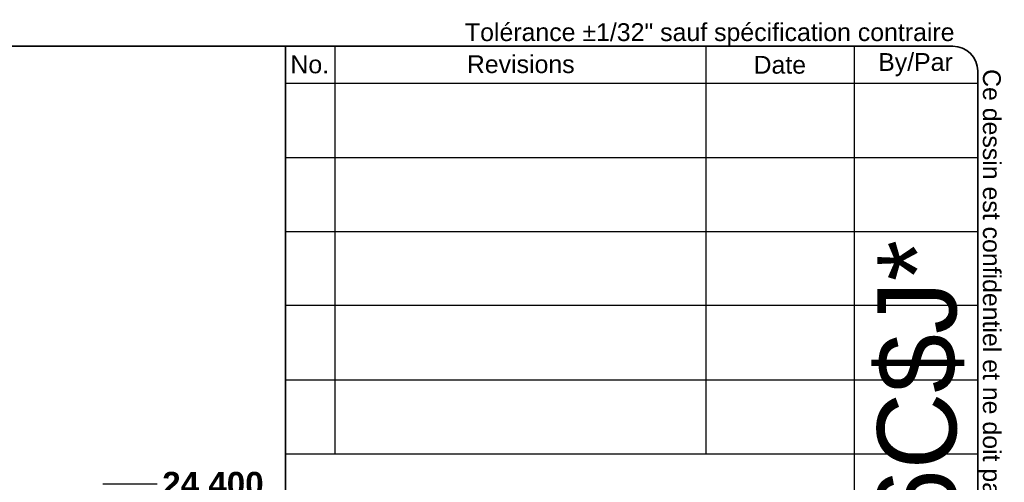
# Model space of a CAD drawing. Header units: inches. Extents: x 0.1 to 100, y -11 to 65.
# Tile 27 of 27: x 70.1 to 100, y 50.9 to 65. Entities that reach past the tile are written whole.
import ezdxf
from ezdxf.enums import TextEntityAlignment as Align

# ---------------------------------------------------------------- set-up
doc = ezdxf.new("R2010")
doc.units = ezdxf.units.IN
doc.header["$LTSCALE"] = 6.002907
doc.header["$MEASUREMENT"] = 0
doc.layers.get('0').update_dxf_attribs({"lineweight": 25})
for name, color, linetype, lineweight in [('Dimensions(ANSI)', 7, 'Continuous', 25), ('Sketch Geometry(ANSI)', 7, 'Continuous', 25), ('Symbols(ANSI)', 7, 'Continuous', 25)]:
    doc.layers.add(name, color=color, linetype=linetype, lineweight=lineweight)
doc.styles.add('Current-ANSI', font='arial.ttf')
doc.styles.add('Dimension-ANSI', font='arialbd.ttf')
doc.styles.add('Text Style44', font='arialbd.ttf')
doc.styles.add('Text Style83', font='FRE3OF9X.TTF')
doc.dimstyles.new('INCH-ANSI', dxfattribs={"dimscale": 6.002907, "dimtxt": 0.12, "dimasz": 0.098425, "dimexe": 0.04, "dimexo": 0.04, "dimgap": 0.031496, "dimtad": 0, "dimtih": 1, "dimtoh": 1, "dimdec": 3, "dimrnd": 1e-08, "dimzin": 0, "dimdsep": 46, "dimtxsty": 'Dimension-ANSI', "dimcen": 0.09, "dimdle": 0.312, "dimclrd": 179, "dimclre": 179, "dimclrt": 7, "dimadec": 1, "dimazin": 0, "dimtfac": 1, "dimtdec": 3, "dimtofl": 0, "dimtmove": 0, "dimatfit": 3, "dimfxl": 1, "dimtolj": 1, "dimtzin": 4, "dimlwd": 25, "dimlwe": 25, "dimarcsym": 0})

# ---------------------------------------------------------------- blocks, each defined once
blk = doc.blocks.new('Title Blocks EXM - ANSI B')
at = {"layer": 'Sketch Geometry(ANSI)'}
for p, q in [((13.25, 10.687), (16.625, 10.687)), ((13.5, 10.687), (13.5, 8.625)), ((15.375, 10.687), (15.375, 8.625)), ((16.125, 10.687), (16.125, 3.5)), ((16.75, 10.562), (16.75, 0.375)), ((13.25, 10.5), (16.75, 10.5)), ((13.25, 10.125), (16.75, 10.125)), ((13.25, 9.75), (16.75, 9.75)), ((16.75, 9.375), (13.25, 9.375)), ((13.25, 9), (16.75, 9)), ((16.75, 9), (16.75, 8.625)), ((13.25, 8.625), (16.75, 8.625))]:
    blk.add_line(p, q, dxfattribs=at)
at = {"layer": 'Sketch Geometry(ANSI)', "linetype": 'Continuous', "lineweight": 35}
for q in [(13.25, 10.687), (13.25, 3.5)]:
    blk.add_line((13.25, 8.625), q, dxfattribs=at)
at = {"layer": 'Sketch Geometry(ANSI)'}
blk.add_arc((16.625, 10.562), 0.125, 0, 90, dxfattribs=at)
at = {"layer": 'Symbols(ANSI)', "color": 7, "char_height": 0.09, "attachment_point": 5, "style": 'Current-ANSI'}
for s, insert, width in [('Revisions', (14.4395, 10.5958), 1.873306), ('By/Par', (16.4354, 10.5938), 0.622018), ('No.', (13.3727, 10.5947), 0.250391), ('Date', (15.7494, 10.5928), 0.751347)]:
    blk.add_mtext(s, dxfattribs=dict(at, insert=insert, width=width))
at = {"layer": 'Symbols(ANSI)', "color": 7, "style": 'Current-ANSI'}
for tag, p in [('REV1', (13.3753, 10.3127)), ('REV1BY', (16.4371, 10.3133)), ('REV1DATE', (15.7496, 10.31)), ('REV2', (13.3734, 9.9377)), ('REV2DATE', (15.7475, 9.9406)), ('REV2BY', (16.4372, 9.9385)), ('REV3', (13.3741, 9.563)), ('REV3DATE', (15.7516, 9.563)), ('REV3BY', (16.4372, 9.5635)), ('REV4', (13.3766, 9.1879)), ('REV4DATE', (15.7516, 9.1879)), ('REV4BY', (16.4411, 9.1885)), ('REV5', (13.3734, 8.8129)), ('REV5DATE', (15.7516, 8.8129)), ('REV5BY', (16.4379, 8.8113)), ('MFG_APPROVED_DATE', (16.3934, 2.3745)), ('DETAIL_REV', (16.2494, 0.9257))]:
    blk.add_attdef(tag, text='', height=0.09, dxfattribs=at).set_placement(p, align=Align.MIDDLE_CENTER)
for tag, p in [('REV1DESC', (13.5255, 10.3098)), ('REV2DESC', (13.5253, 9.9374)), ('REV3DESC', (13.528, 9.5635)), ('REV4DESC', (13.533, 9.1903)), ('REV5DESC', (13.5322, 8.8113)), ('COMPANY', (14.1202, 2.375))]:
    blk.add_attdef(tag, text='', height=0.09, dxfattribs=at).set_placement(p, align=Align.MIDDLE_LEFT)
at = {"layer": 'Symbols(ANSI)', "color": 7, "style": 'Text Style83'}
blk.add_attdef('BARCODE_001', (16.6422, 3.9376), '', height=0.4, rotation=90, dxfattribs=at)
at = {"layer": 'Symbols(ANSI)', "color": 7}
for tag, p, height, style in [('IDW_DATE_001', (16.1134, 2.0805), 0.09, 'Current-ANSI'), ('MATERIEL_001', (13.9591, 1.7815), 0.09, 'Current-ANSI'), ('COLOR_001', (14.2747, 1.4037), 0.09, 'Current-ANSI'), ('FINISH_001', (16.106, 1.3941), 0.09, 'Current-ANSI'), ('IDW_DESC_001', (13.8098, 0.8726), 0.09, 'Current-ANSI'), ('Sheet_Number_001', (16.3026, 0.5807), 0.09, 'Current-ANSI'), ('IDW_REV_001', (15.9474, 0.3552), 0.14, 'Text Style44'), ('IDW_NAME_001', (13.7472, 0.3043), 0.14, 'Text Style44'), ('Number_of_sheets_001', (16.5509, 0.3301), 0.09, 'Current-ANSI')]:
    blk.add_attdef(tag, p, '', height=height, dxfattribs=dict(at, style=style))
blk = doc.blocks.new('*D19')
at = {"layer": 'Defpoints', "color": 0, "linetype": 'Continuous', "transparency": 16777216}
for p in [(72.392, 50.892), (74.282, 50.892), (72.392, 18.014)]:
    blk.add_point(p, dxfattribs=at)
at = {"layer": 'Dimensions(ANSI)', "color": 179, "linetype": 'Continuous', "lineweight": 25, "true_color": 0x262658, "transparency": 16777216}
blk.add_line((72.632, 50.892), (74.282, 50.892), dxfattribs=at)
at = {"layer": 'Dimensions(ANSI)', "color": 7, "linetype": 'Continuous', "lineweight": 25, "transparency": 16777216, "insert": (75.973, 50.892), "char_height": 0.7203, "attachment_point": 5, "style": 'Dimension-ANSI'}
blk.add_mtext('\\A1;24.400', dxfattribs=at)
blk = doc.blocks.new('Borders 10_EXM - B (Inch)')
at = {"layer": 'Sketch Geometry(ANSI)', "linetype": 'Continuous', "lineweight": 35}
for p, q in [((16.3979, 10.6915), (0.5229, 10.6915)), ((16.5229, 0.3795), (16.5229, 10.5665))]:
    blk.add_line(p, q, dxfattribs=at)
blk.add_arc((16.3979, 10.5665), 0.125, 0, 90, dxfattribs=at)
at = {"layer": 'Symbols(ANSI)', "color": 7, "insert": (13.9302, 10.6908), "char_height": 0.09, "attachment_point": 7, "style": 'Current-ANSI'}
blk.add_mtext('Tolérance ±1/32" sauf spécification contraire', dxfattribs=at)
at = {"layer": 'Symbols(ANSI)', "color": 7, "insert": (16.5222, 10.576), "char_height": 0.09, "attachment_point": 7, "rotation": 270, "style": 'Current-ANSI'}
blk.add_mtext('Ce dessin est confidentiel et ne doit pas être reproduit ou utilisé sans le consentement de EXM', dxfattribs=at)
at = {"layer": 'Symbols(ANSI)', "color": 7, "style": 'Current-ANSI'}
blk.add_attdef('FILENAME_AND_PATH_001', (6.0134, 10.7181), '', height=0.09, dxfattribs=at)

msp = doc.modelspace()

# ---------------------------------------------------------------- block references
at = {"xscale": 6.002907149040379, "yscale": 6.002907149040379, "zscale": 6.002907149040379}
msp.add_blockref('Borders 10_EXM - B (Inch)', (0, 0), dxfattribs=at)
ref = msp.add_blockref('Title Blocks EXM - ANSI B', (-1.3635, 0.0273), dxfattribs=dict(xscale=6.002907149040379, yscale=6.002907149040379, zscale=6.002907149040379))
ref.add_attrib('BARCODE_001', '*$H1100EH241806C$J*', (98.5382, 23.6643), dxfattribs={"layer": 'Symbols(ANSI)', "color": 7, "height": 2.401163, "rotation": 90, "style": 'Text Style83'})

# ---------------------------------------------------------------- dimensions: what is measured, and where the dimension line sits
at = {"layer": 'Dimensions(ANSI)', "color": 179, "linetype": 'Continuous', "lineweight": 25, "true_color": 0x262658}
dim = msp.add_ordinate_dim(feature_location=(72.392, 50.8917), offset=(1.89, 0), dtype=0, origin=(72.392, 18.0142), dimstyle='INCH-ANSI', override={"dimgap": 0.031496, "dimtad": 0, "dimdec": 3, "dimlfac": 0.74215, "dimtol": 0, "dimlim": 0, "dimtp": 0, "dimtm": 0, "dimtdec": 3}, dxfattribs=at)
dim.commit()
dim.dimension.update_dxf_attribs({"geometry": '*D19', "text_midpoint": (75.9726, 50.8917)})

doc.saveas('drawing.dxf')
